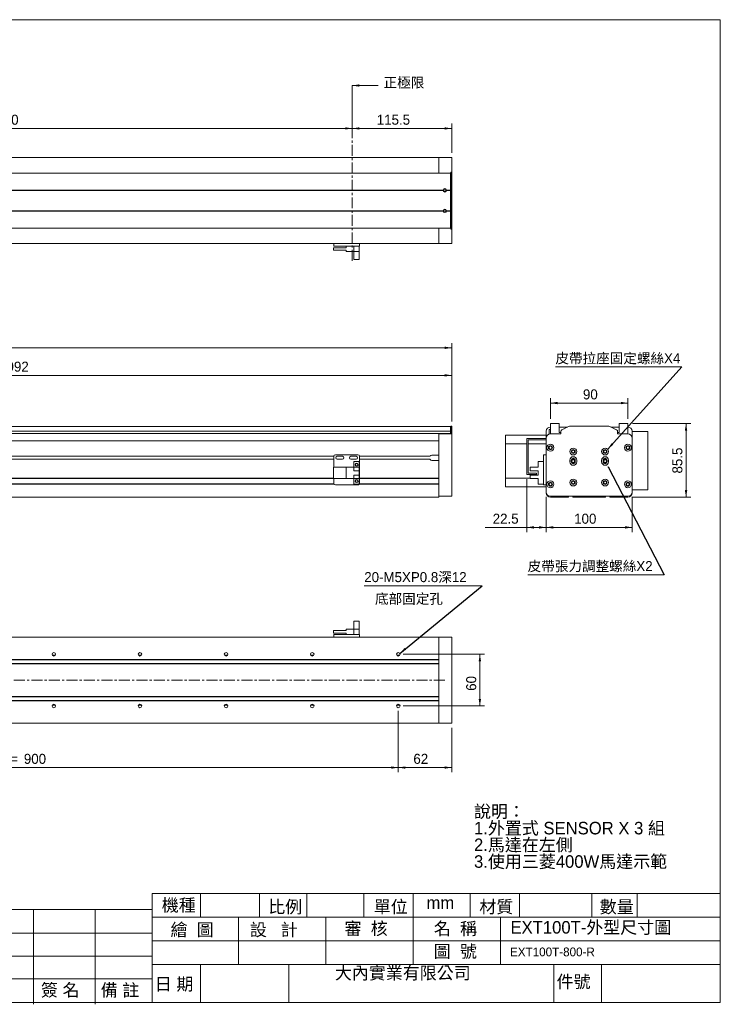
# Model space of a CAD drawing. Header units: millimetres. Extents: x 7 to 1627, y 5 to 1149.
# Tile 2 of 2: x 813 to 1627, y 5 to 1149. Entities that reach past the tile are written whole.
import ezdxf

# ---------------------------------------------------------------- set-up
doc = ezdxf.new("R2010")
doc.units = ezdxf.units.MM
doc.linetypes.add('CENTERX2', pattern=[20.32, 12.7, -2.54, 2.54, -2.54])
doc.layers.add('BORDER', color=7, linetype='Continuous', lineweight=0)
doc.styles.add('SLDTEXTSTYLE0', font='swtxt.ttf', dxfattribs={"width": 0.993})
doc.styles.get("Standard").update_dxf_attribs({"font": 'swtxt.ttf'})
doc.dimstyles.new('SLDDIMSTYLE0', dxfattribs={"dimtxt": 11.379688, "dimasz": 8.25, "dimexe": 0, "dimexo": 0.0625, "dimgap": 2.844922, "dimtad": 1, "dimtoh": 1, "dimdec": 3, "dimzin": 12, "dimdsep": 46, "dimtxsty": 'SLDTEXTSTYLE0', "dimsah": 1, "dimcen": 0.09, "dimadec": 0, "dimazin": 0, "dimtfac": 1, "dimtdec": 3, "dimtofl": 0, "dimtmove": 0, "dimatfit": 3, "dimfxl": 0, "dimtolj": 1, "dimtzin": 12, "dimarcsym": 0})
doc.dimstyles.new('SLDDIMSTYLE1', dxfattribs={"dimtxt": 8.25, "dimasz": 8.25, "dimexe": 0, "dimexo": 0.0625, "dimgap": 2.0625, "dimtad": 0, "dimtih": 1, "dimtoh": 1, "dimdec": 0, "dimzin": 0, "dimdsep": 46, "dimtxsty": 'Standard', "dimsah": 1, "dimcen": 0.09, "dimadec": 0, "dimazin": 0, "dimtfac": 1, "dimtdec": 0, "dimtofl": 0, "dimtmove": 0, "dimatfit": 3, "dimfxl": 0, "dimtolj": 1, "dimtzin": 0, "dimarcsym": 0})
doc.dimstyles.new('SLDDIMSTYLE2', dxfattribs={"dimtxt": 2.75, "dimasz": 0.916667, "dimexe": 0, "dimexo": 0.0625, "dimgap": 0.6875, "dimtad": 0, "dimtih": 1, "dimtoh": 1, "dimdec": 0, "dimzin": 0, "dimdsep": 46, "dimtxsty": 'Standard', "dimblk1": 'DOT', "dimblk2": 'DOT', "dimsah": 1, "dimcen": 0.09, "dimadec": 0, "dimazin": 0, "dimtfac": 1, "dimtdec": 0, "dimtofl": 0, "dimtmove": 0, "dimatfit": 3, "dimldrblk": 'DOT', "dimfxl": 0, "dimtolj": 1, "dimtzin": 0, "dimarcsym": 0})

# ---------------------------------------------------------------- blocks, each defined once
blk = doc.blocks.new('SW_NOTE_0')
at = {"layer": 'BORDER', "color": 0, "attachment_point": 1, "style": 'SLDTEXTSTYLE0'}
for s, insert, char_height in [('說明：', (0, 19.8), 14.55), ('1.外置式 SENSOR X 3 組', (0, 0.4), 14.552), ('2.馬達在左側', (0, -19), 14.55), ('3.使用三菱400W馬達示範', (0, -38.4), 14.552)]:
    blk.add_mtext(s, dxfattribs=dict(at, insert=insert, char_height=char_height))
blk = doc.blocks.new('*D3')
at = {"layer": 'BORDER'}
for p, q in [((322.8, 681.5), (322.8, 741.5)), ((322.8, 736), (1314.8, 736)), ((1314.8, 682.5), (1314.8, 741.5))]:
    blk.add_line(p, q, dxfattribs=at)
for points in [[(322.8, 736), (331.1, 734.6), (331.1, 737.4)], [(1314.8, 736), (1306.6, 737.4), (1306.6, 734.6)]]:
    blk.add_solid(points, dxfattribs=at)
at = {"layer": 'BORDER', "insert": (797.9, 751.9), "char_height": 11.64, "attachment_point": 1, "style": 'SLDTEXTSTYLE0'}
blk.add_mtext('992', dxfattribs=at)
blk = doc.blocks.new('*D4')
at = {"layer": 'BORDER'}
for p, q in [((170.3, 676.4), (170.3, 773.5)), ((1314.8, 768), (170.3, 768)), ((1314.8, 682.5), (1314.8, 773.5))]:
    blk.add_line(p, q, dxfattribs=at)
for points in [[(170.3, 768), (178.6, 766.6), (178.6, 769.4)], [(1314.8, 768), (1306.6, 769.4), (1306.6, 766.6)]]:
    blk.add_solid(points, dxfattribs=at)
at = {"layer": 'BORDER', "insert": (716, 783.9), "char_height": 11.64, "attachment_point": 1, "style": 'SLDTEXTSTYLE0'}
blk.add_mtext('1144.5', dxfattribs=at)
blk = doc.blocks.new('*D7')
at = {"layer": 'BORDER'}
for p, q in [((399.3, 1018.3), (399.3, 1028.3)), ((399.3, 1022.8), (1199.3, 1022.8)), ((1199.3, 1018.3), (1199.3, 1028.3))]:
    blk.add_line(p, q, dxfattribs=at)
for points in [[(399.3, 1022.8), (407.6, 1021.4), (407.6, 1024.1)], [(1199.3, 1022.8), (1191.1, 1024.1), (1191.1, 1021.4)]]:
    blk.add_solid(points, dxfattribs=at)
at = {"layer": 'BORDER', "char_height": 11.64, "attachment_point": 1, "style": 'SLDTEXTSTYLE0'}
for s, insert in [('行程=', (743.7, 1038.7)), ('800', (786.1, 1038.7))]:
    blk.add_mtext(s, dxfattribs=dict(at, insert=insert))
blk = doc.blocks.new('*D9')
at = {"layer": 'BORDER'}
for p, q in [((1199.3, 1018.3), (1199.3, 1028.3)), ((1314.8, 1022.8), (1199.3, 1022.8)), ((1314.8, 994.4), (1314.8, 1028.3))]:
    blk.add_line(p, q, dxfattribs=at)
for points in [[(1199.3, 1022.8), (1207.6, 1021.4), (1207.6, 1024.1)], [(1314.8, 1022.8), (1306.6, 1024.1), (1306.6, 1021.4)]]:
    blk.add_solid(points, dxfattribs=at)
at = {"layer": 'BORDER', "insert": (1227.8, 1038.7), "char_height": 11.64, "attachment_point": 1, "style": 'SLDTEXTSTYLE0'}
blk.add_mtext('115.5', dxfattribs=at)
blk = doc.blocks.new('*D16')
at = {"layer": 'BORDER'}
for p, q in [((1258.3, 412), (1353, 412)), ((1347.5, 412), (1347.5, 352)), ((1258.3, 352), (1353, 352))]:
    blk.add_line(p, q, dxfattribs=at)
for points in [[(1347.5, 412), (1346.1, 403.7), (1348.9, 403.7)], [(1347.5, 352), (1348.9, 360.2), (1346.1, 360.2)]]:
    blk.add_solid(points, dxfattribs=at)
at = {"layer": 'BORDER', "insert": (1331.6, 369.6), "char_height": 11.64, "attachment_point": 1, "rotation": 90, "style": 'SLDTEXTSTYLE0'}
blk.add_mtext('60', dxfattribs=at)
blk = doc.blocks.new('*D17')
at = {"layer": 'BORDER'}
for p, q in [((1252.8, 346.5), (1252.8, 275)), ((1314.8, 326.5), (1314.8, 275)), ((1314.8, 280.5), (1252.8, 280.5))]:
    blk.add_line(p, q, dxfattribs=at)
for points in [[(1252.8, 280.5), (1261.1, 279.1), (1261.1, 281.8)], [(1314.8, 280.5), (1306.6, 281.8), (1306.6, 279.1)]]:
    blk.add_solid(points, dxfattribs=at)
at = {"layer": 'BORDER', "insert": (1270.3, 296.4), "char_height": 11.64, "attachment_point": 1, "style": 'SLDTEXTSTYLE0'}
blk.add_mtext('62', dxfattribs=at)
blk = doc.blocks.new('*D18')
at = {"layer": 'BORDER'}
for p, q in [((352.8, 346.5), (352.8, 275)), ((1252.8, 346.5), (1252.8, 275)), ((1252.8, 280.5), (352.8, 280.5))]:
    blk.add_line(p, q, dxfattribs=at)
for points in [[(352.8, 280.5), (361.1, 279.1), (361.1, 281.8)], [(1252.8, 280.5), (1244.6, 281.8), (1244.6, 279.1)]]:
    blk.add_solid(points, dxfattribs=at)
at = {"layer": 'BORDER', "char_height": 11.64, "attachment_point": 1, "style": 'SLDTEXTSTYLE0'}
for s, insert in [('100X9=', (757.3, 296.4)), ('900', (818, 296.4))]:
    blk.add_mtext(s, dxfattribs=dict(at, insert=insert))
blk = doc.blocks.new('SW_NOTE_4')
at = {"layer": 'BORDER', "color": 0}
for p, q in [((-136.9, 0), (0, 0)), ((0, 0), (-136.9, 0)), ((-136.9, 0), (0, 0)), ((0, 0), (-136.9, 0)), ((-136.9, 0), (0, 0)), ((0, 0), (-136.9, 0))]:
    blk.add_line(p, q, dxfattribs=at)
at = {"layer": 'BORDER', "color": 0, "insert": (-136.9, 15.8, -17.1), "char_height": 11.642, "attachment_point": 1, "style": 'SLDTEXTSTYLE0'}
blk.add_mtext('20-M5XP0.8深12', dxfattribs=at)
blk = doc.blocks.new('*D21')
at = {"layer": 'BORDER'}
for p, q in [((1429.4, 685.5), (1429.4, 709.3)), ((1519.4, 685.5), (1519.4, 709.3)), ((1429.4, 703.8), (1519.4, 703.8))]:
    blk.add_line(p, q, dxfattribs=at)
for points in [[(1429.4, 703.8), (1437.7, 702.4), (1437.7, 705.2)], [(1519.4, 703.8), (1511.2, 705.2), (1511.2, 702.4)]]:
    blk.add_solid(points, dxfattribs=at)
at = {"layer": 'BORDER', "insert": (1467.2, 719.7), "char_height": 11.64, "attachment_point": 1, "style": 'SLDTEXTSTYLE0'}
blk.add_mtext('90', dxfattribs=at)
blk = doc.blocks.new('*D22')
at = {"layer": 'BORDER'}
for p, q in [((1424.4, 595), (1424.4, 553.9)), ((1524.4, 595), (1524.4, 553.9)), ((1424.4, 559.4), (1524.4, 559.4))]:
    blk.add_line(p, q, dxfattribs=at)
for points in [[(1424.4, 559.4), (1432.7, 558), (1432.7, 560.8)], [(1524.4, 559.4), (1516.2, 560.8), (1516.2, 558)]]:
    blk.add_solid(points, dxfattribs=at)
at = {"layer": 'BORDER', "insert": (1457, 575.3), "char_height": 11.64, "attachment_point": 1, "style": 'SLDTEXTSTYLE0'}
blk.add_mtext('100', dxfattribs=at)
blk = doc.blocks.new('*D23')
at = {"layer": 'BORDER'}
for p, q in [((1524.9, 680), (1592.4, 680)), ((1586.9, 680), (1586.9, 594.5)), ((1524.9, 594.5), (1592.4, 594.5))]:
    blk.add_line(p, q, dxfattribs=at)
for points in [[(1586.9, 680), (1585.5, 671.7), (1588.3, 671.7)], [(1586.9, 594.5), (1588.3, 602.7), (1585.5, 602.7)]]:
    blk.add_solid(points, dxfattribs=at)
at = {"layer": 'BORDER', "insert": (1571, 622), "char_height": 11.64, "attachment_point": 1, "rotation": 90, "style": 'SLDTEXTSTYLE0'}
blk.add_mtext('85.5', dxfattribs=at)
blk = doc.blocks.new('*D24')
at = {"layer": 'BORDER'}
for p, q in [((1401.9, 615.5), (1401.9, 553.9)), ((1424.4, 595), (1424.4, 553.9)), ((1401.9, 559.4), (1353.7, 559.4)), ((1424.4, 559.4), (1401.9, 559.4))]:
    blk.add_line(p, q, dxfattribs=at)
for points in [[(1401.9, 559.4), (1410.2, 558), (1410.2, 560.8)], [(1424.4, 559.4), (1416.2, 560.8), (1416.2, 558)]]:
    blk.add_solid(points, dxfattribs=at)
at = {"layer": 'BORDER', "insert": (1362.4, 575.3), "char_height": 11.64, "attachment_point": 1, "style": 'SLDTEXTSTYLE0'}
blk.add_mtext('22.5', dxfattribs=at)
blk = doc.blocks.new('SW_NOTE_6')
at = {"layer": 'BORDER', "color": 0}
for p, q in [((-158.3, 0), (0, 0)), ((0, 0), (-158.3, 0)), ((-158.3, 0), (0, 0)), ((0, 0), (-158.3, 0)), ((-158.3, 0), (0, 0)), ((0, 0), (-158.3, 0))]:
    blk.add_line(p, q, dxfattribs=at)
at = {"layer": 'BORDER', "color": 0, "insert": (-158.3, 15.8, 753.5), "char_height": 11.642, "attachment_point": 1, "style": 'SLDTEXTSTYLE0'}
blk.add_mtext('皮帶張力調整螺絲X2 ', dxfattribs=at)
blk = doc.blocks.new('_Dot')
at = {"color": 0, "linetype": 'ByBlock', "lineweight": -2}
blk.add_line((-0.5, 0), (-1, 0), dxfattribs=at)
at = {"color": 0, "linetype": 'ByBlock', "const_width": 0.5}
blk.add_lwpolyline([(-0.25, 0, 1), (0.25, 0, 1)], format="xyb", close=True, dxfattribs=at)
blk = doc.blocks.new('SW_NOTE_7')
at = {"layer": 'BORDER', "color": 0}
for p, q in [((-147, 0), (0, 0)), ((0, 0), (-147, 0)), ((-147, 0), (0, 0)), ((0, 0), (-147, 0)), ((-147, 0), (0, 0)), ((0, 0), (-147, 0))]:
    blk.add_line(p, q, dxfattribs=at)
at = {"layer": 'BORDER', "color": 0, "insert": (-146.9, 15.8, 753.5), "char_height": 11.64, "attachment_point": 1, "style": 'SLDTEXTSTYLE0'}
blk.add_mtext('皮帶拉座固定螺絲X4', dxfattribs=at)

msp = doc.modelspace()

# ---------------------------------------------------------------- linework, layer by layer
at = {"color": 7, "linetype": 'Continuous', "lineweight": 15}
for p, q in [((1299.8056, 988.9305), (334.8056, 988.9305)), ((1299.8056, 988.9305), (1314.8056, 988.9305)), ((1299.8056, 983.9305), (1299.8056, 988.9305)), ((1299.8056, 983.9305), (1299.8056, 970.9305)), ((1314.8056, 988.9305), (1314.8056, 983.9305)), ((1314.8056, 971.9305), (1314.8056, 983.9305)), ((335.0556, 970.9305), (1313.5556, 970.9305)), ((1313.5556, 970.9305), (1313.5556, 970.7615)), ((1313.5556, 970.7615), (1313.5556, 961.2985)), ((1313.5556, 961.2985), (1313.5556, 958.6518)), ((1313.8056, 971.9305), (1314.8056, 971.9305)), ((1313.8056, 971.9305), (1313.8056, 970.8249)), ((1313.8056, 970.8249), (1313.8056, 962.9862)), ((1313.8056, 960.7502), (1313.8056, 962.9862)), ((1313.8056, 917.1109), (1313.8056, 960.7502)), ((1314.8056, 970.8249), (1314.8056, 971.9305)), ((1314.8056, 962.9862), (1314.8056, 970.8249)), ((1314.8056, 962.9862), (1314.8056, 960.7502)), ((1314.8056, 960.7502), (1314.8056, 917.1109)), ((343.7899, 951.1805), (1304.8213, 951.1805)), ((343.7899, 950.6805), (1304.8213, 950.6805)), ((343.8056, 950.9305), (1304.8056, 950.9305)), ((1308.7899, 951.1805), (1313.5556, 951.1805)), ((1308.7899, 950.6805), (1313.5556, 950.6805)), ((1308.8056, 950.9305), (1313.5556, 950.9305)), ((1313.5556, 958.6518), (1313.5556, 951.1805)), ((1313.8056, 953.9305), (1313.5556, 953.9305)), ((1313.5556, 950.9305), (1313.5556, 951.1805)), ((1313.5556, 950.6805), (1313.5556, 950.9305)), ((1313.5556, 950.6805), (1313.5556, 927.1805)), ((343.7899, 927.1805), (1304.8213, 927.1805)), ((343.7899, 926.6805), (1304.8213, 926.6805)), ((343.8056, 926.9305), (1304.8056, 926.9305)), ((1308.7899, 927.1805), (1313.5556, 927.1805)), ((1308.7899, 926.6805), (1313.5556, 926.6805)), ((1308.8056, 926.9305), (1313.5556, 926.9305)), ((1313.5556, 926.9305), (1313.5556, 927.1805)), ((1313.5556, 926.6805), (1313.5556, 926.9305)), ((1313.5556, 926.6805), (1313.5556, 919.2093)), ((1313.8056, 923.9305), (1313.5556, 923.9305)), ((1313.5556, 919.2093), (1313.5556, 916.5625)), ((1313.5556, 916.5625), (1313.5556, 907.0995)), ((1313.8056, 914.8748), (1313.8056, 917.1109)), ((1313.8056, 914.8748), (1313.8056, 907.0361)), ((1314.8056, 917.1109), (1314.8056, 914.8748)), ((1314.8056, 907.0361), (1314.8056, 914.8748)), ((1313.5556, 906.9305), (335.0556, 906.9305)), ((1299.8056, 906.9305), (1299.8056, 893.9305)), ((1313.5556, 907.0995), (1313.5556, 906.9305)), ((1313.8056, 907.0361), (1313.8056, 905.9305)), ((1313.8056, 905.9305), (1314.8056, 905.9305)), ((1314.8056, 905.9305), (1314.8056, 907.0361)), ((1314.8056, 893.9305), (1314.8056, 905.9305)), ((1299.8056, 888.9305), (1299.8056, 893.9305)), ((1314.8056, 893.9305), (1314.8056, 888.9305)), ((1299.8056, 888.9305), (404.3056, 888.9305)), ((1177.4306, 881.3419), (1177.4306, 884.185)), ((1177.4306, 884.185), (1192.4306, 884.185)), ((1177.4306, 881.3419), (1192.4306, 881.3419)), ((1177.8056, 885.9305), (1177.8056, 888.9305)), ((1179.8056, 885.9305), (1177.8056, 885.9305)), ((1179.8056, 885.9305), (1205.8056, 885.9305)), ((1192.4306, 885.9305), (1192.4306, 884.185)), ((1192.4306, 881.3419), (1192.4306, 879.7305)), ((1201.1806, 885.9305), (1201.1806, 879.7305)), ((1207.8056, 885.9305), (1205.8056, 885.9305)), ((1207.4306, 879.7305), (1207.4306, 885.9305)), ((1207.8056, 888.9305), (1207.8056, 885.9305)), ((1314.8056, 888.9305), (1299.8056, 888.9305)), ((1201.1806, 879.7305), (1192.4306, 879.7305)), ((1201.1806, 879.7305), (1207.4306, 879.7305)), ((1201.1806, 870.4305), (1201.1806, 879.7305)), ((1201.1806, 870.4305), (1207.4306, 870.4305)), ((1207.4306, 879.7305), (1207.4306, 870.4305)), ((436.8056, 676.6403), (1313.5556, 676.6403)), ((1313.5556, 676.6403), (1313.5556, 676.2837)), ((1313.5556, 676.2837), (1313.5556, 672.7227)), ((1313.8056, 676.9903), (1314.8056, 676.9903)), ((1313.8056, 676.4624), (1313.8056, 676.9903)), ((1313.8056, 676.4624), (1313.8056, 672.5431)), ((1314.8056, 676.9903), (1314.8056, 676.4624)), ((1314.8056, 672.5431), (1314.8056, 676.4624)), ((1429.4215, 667.9903), (1429.4215, 679.9903)), ((1429.4215, 679.9903), (1439.4215, 679.9903)), ((1439.4215, 679.9903), (1439.4215, 669.4903)), ((1439.4215, 675.9903), (1449.4215, 675.9903)), ((1442.5271, 672.5431), (1450.3658, 676.4624)), ((1496.2412, 676.9903), (1452.6019, 676.9903)), ((1498.4773, 676.4624), (1506.316, 672.5431)), ((1499.4215, 675.9903), (1509.4215, 675.9903)), ((1509.4215, 679.9903), (1509.4215, 669.4903)), ((1509.4215, 679.9903), (1519.4215, 679.9903)), ((1519.4215, 679.9903), (1519.4215, 667.9903)), ((1313.5556, 671.1403), (436.8056, 671.1403)), ((1313.5556, 668.4903), (436.8056, 668.4903)), ((1299.8056, 668.4903), (1299.8056, 667.9903)), ((1299.8056, 662.9903), (1299.8056, 667.9903)), ((1299.8056, 667.9903), (1314.8056, 667.9903)), ((1313.8056, 674.4903), (1313.5556, 674.4903)), ((1313.5556, 672.7227), (1313.5556, 672.4528)), ((1313.5556, 672.4528), (1313.5556, 671.1403)), ((1313.5556, 671.1403), (1313.5556, 668.9903)), ((1313.5556, 668.9903), (1313.5556, 668.4903)), ((1313.8056, 672.5431), (1313.8056, 670.7542)), ((1313.8056, 670.7542), (1313.8056, 667.9903)), ((1314.8056, 670.7542), (1314.8056, 672.5431)), ((1314.8056, 667.9903), (1314.8056, 670.7542)), ((1314.8056, 667.9903), (1314.8056, 662.9903)), ((1424.4215, 666.4903), (1377.4215, 666.4903)), ((1377.4215, 661.4903), (1377.4215, 666.4903)), ((1424.4215, 662.9903), (1424.4215, 670.9903)), ((1427.9215, 672.9903), (1429.4215, 672.9903)), ((1427.9215, 672.4903), (1427.9215, 672.9903)), ((1427.9215, 667.76), (1427.9215, 672.4903)), ((1429.4215, 667.9903), (1441.4215, 667.9903)), ((1439.4215, 669.4903), (1441.4215, 669.4903)), ((1441.4215, 667.9903), (1441.4215, 670.7542)), ((1507.4215, 670.7542), (1507.4215, 667.9903)), ((1507.4215, 669.4903), (1509.4215, 669.4903)), ((1507.4215, 667.9903), (1519.4215, 667.9903)), ((1524.4215, 670.9903), (1524.4215, 662.9903)), ((1542.4215, 670.8903), (1524.4215, 670.8903)), ((1542.4215, 670.8903), (1542.4215, 602.8903)), ((1299.8056, 659.9903), (404.3056, 659.9903)), ((1299.8056, 662.9903), (1299.8056, 600.4903)), ((1299.8056, 654.9903), (1299.8056, 643.2403)), ((1314.8056, 662.9903), (1314.8056, 600.4903)), ((1377.4215, 656.4903), (1377.4215, 661.4903)), ((1377.4215, 616.4903), (1377.4215, 656.4903)), ((1401.9215, 656.4903), (1377.4215, 656.4903)), ((1401.9215, 620.9903), (1401.9215, 662.4903)), ((1401.9215, 662.4903), (1424.4215, 662.4903)), ((1424.4215, 660.9903), (1403.4215, 660.9903)), ((1403.4215, 622.4903), (1403.4215, 660.9903)), ((1424.4215, 656.4903), (1403.4215, 656.4903)), ((1424.4215, 662.9903), (1424.4215, 600.4903)), ((1524.4215, 600.4903), (1524.4215, 662.9903)), ((1177.8213, 641.9903), (420.7899, 641.9903)), ((1177.8056, 629.4903), (1177.8056, 641.7403)), ((1179.8056, 643.7403), (1205.8056, 643.7403)), ((1181.8056, 641.9903), (1187.8056, 641.9903)), ((1203.8056, 641.9903), (1197.8056, 641.9903)), ((1289.3689, 641.9903), (1207.7899, 641.9903)), ((1207.8056, 610.7403), (1207.8056, 641.7403)), ((1299.8056, 643.2403), (1291.8056, 643.2403)), ((1421.4215, 643.7403), (1424.4215, 643.7403)), ((1421.4215, 641.7403), (1421.4215, 643.7403)), ((1421.4215, 610.7403), (1421.4215, 641.7403)), ((1177.8056, 638.4903), (420.8056, 638.4903)), ((1177.4306, 629.4903), (1177.4306, 615.9903)), ((1177.4306, 629.4903), (1192.4306, 629.4903)), ((1181.8056, 638.4903), (1187.8056, 638.4903)), ((1201.1806, 629.4903), (1192.4306, 629.4903)), ((1192.4306, 629.4903), (1192.4306, 615.9903)), ((1203.8056, 638.4903), (1197.8056, 638.4903)), ((1201.1806, 629.4903), (1201.1806, 635.9903)), ((1201.1806, 635.9903), (1207.4306, 635.9903)), ((1201.1806, 629.4903), (1207.4306, 629.4903)), ((1201.1806, 629.4903), (1201.1806, 625.2403)), ((1207.4306, 635.9903), (1207.4306, 629.4903)), ((1207.4306, 625.2403), (1207.4306, 629.4903)), ((1289.3689, 638.4903), (1207.8056, 638.4903)), ((1291.8056, 637.2403), (1299.8056, 637.2403)), ((1299.8056, 637.2403), (1299.8056, 616.4903)), ((1405.9215, 625.2403), (1405.9215, 629.4903)), ((1415.2215, 629.4903), (1405.9215, 629.4903)), ((1415.2215, 635.9903), (1415.2215, 629.4903)), ((1415.2215, 635.9903), (1421.4215, 635.9903)), ((1451.9215, 637.4903), (1451.9215, 635.4903)), ((1453.6715, 637.4903), (1453.6715, 635.4903)), ((1458.1715, 635.4903), (1458.1715, 637.4903)), ((1459.9215, 635.4903), (1459.9215, 637.4903)), ((1488.9215, 637.4903), (1488.9215, 635.4903)), ((1490.6715, 635.4903), (1490.6715, 637.4903)), ((1495.1715, 637.4903), (1495.1715, 635.4903)), ((1496.9215, 635.4903), (1496.9215, 637.4903)), ((1201.1806, 625.2403), (1207.4306, 625.2403)), ((1201.1806, 620.2403), (1201.1806, 615.9903)), ((1201.1806, 620.2403), (1207.4306, 620.2403)), ((1207.4306, 625.2403), (1207.4306, 620.2403)), ((1207.4306, 615.9903), (1207.4306, 620.2403)), ((1412.9215, 620.9903), (1401.9215, 620.9903)), ((1412.9215, 622.4903), (1403.4215, 622.4903)), ((1405.9215, 625.2403), (1415.2215, 625.2403)), ((1405.9215, 615.9903), (1405.9215, 620.2403)), ((1405.9215, 620.2403), (1415.2215, 620.2403)), ((1412.9215, 622.4903), (1413.4215, 622.4903)), ((1413.4215, 620.9903), (1412.9215, 620.9903)), ((1413.4215, 622.4903), (1413.4215, 620.9903)), ((1415.2215, 625.2403), (1415.2215, 620.2403)), ((1178.2443, 609.4903), (420.3668, 609.4903)), ((1177.9516, 609.9903), (420.6596, 609.9903)), ((1177.4306, 616.4903), (421.1806, 616.4903)), ((1177.4306, 615.9903), (421.1806, 615.9903)), ((1177.4306, 615.9903), (1192.4306, 615.9903)), ((1177.8056, 610.7403), (1177.8056, 615.9903)), ((1179.8056, 608.7403), (1205.8056, 608.7403)), ((1201.1806, 615.9903), (1192.4306, 615.9903)), ((1201.1806, 615.9903), (1207.4306, 615.9903)), ((1201.1806, 615.9903), (1201.1806, 609.4903)), ((1201.1806, 609.4903), (1207.4306, 609.4903)), ((1207.4306, 615.9903), (1207.4306, 609.4903)), ((1299.8056, 609.4903), (1207.4306, 609.4903)), ((1299.8056, 609.9903), (1207.6596, 609.9903)), ((1299.8056, 616.4903), (1207.8056, 616.4903)), ((1299.8056, 615.9903), (1207.8056, 615.9903)), ((1299.8056, 609.4903), (1299.8056, 599.4903)), ((1405.9215, 616.4903), (1377.4215, 616.4903)), ((1377.4215, 616.4903), (1377.4215, 611.4903)), ((1377.4215, 611.4903), (1377.4215, 606.4903)), ((1424.4215, 606.4903), (1377.4215, 606.4903)), ((1405.9215, 615.9903), (1415.2215, 615.9903)), ((1415.2215, 615.9903), (1415.2215, 609.4903)), ((1421.4215, 609.4903), (1415.2215, 609.4903)), ((1421.4215, 609.5744), (1421.4215, 610.7403)), ((1421.4215, 609.4903), (1421.4215, 609.5744)), ((1421.4215, 608.7403), (1421.4215, 609.4903)), ((1424.4215, 608.7403), (1421.4215, 608.7403)), ((1299.8056, 599.4903), (1299.8056, 594.4903)), ((1314.8056, 595.4903), (1299.8056, 595.4903)), ((1314.8056, 600.4903), (1314.8056, 595.4903)), ((1429.4215, 595.4903), (1519.4215, 595.4903)), ((1450.3215, 594.4903), (1450.9215, 595.4903)), ((1454.9215, 595.4903), (1455.5215, 594.4903)), ((1493.3215, 594.4903), (1493.9215, 595.4903)), ((1497.9215, 595.4903), (1498.5215, 594.4903)), ((1542.4215, 602.8903), (1524.4215, 602.8903)), ((1299.8056, 594.4903), (334.8056, 594.4903)), ((1450.3215, 594.4903), (1429.4215, 594.4903)), ((1493.3215, 594.4903), (1455.5215, 594.4903)), ((1519.4215, 594.4903), (1498.5215, 594.4903)), ((1201.1806, 450.4758), (1207.4306, 450.4758)), ((1201.1806, 441.1758), (1201.1806, 450.4758)), ((1207.4306, 450.4758), (1207.4306, 441.1758)), ((1177.4306, 436.7213), (1177.4306, 439.5644)), ((1177.4306, 439.5644), (1192.4306, 439.5644)), ((1177.4306, 436.7213), (1192.4306, 436.7213)), ((1177.8056, 431.9758), (1177.8056, 434.9758)), ((1177.8056, 434.9758), (1179.8056, 434.9758)), ((1179.8056, 434.9758), (1205.8056, 434.9758)), ((1192.4306, 439.5644), (1192.4306, 441.1758)), ((1201.1806, 441.1758), (1192.4306, 441.1758)), ((1192.4306, 434.9758), (1192.4306, 436.7213)), ((1201.1806, 441.1758), (1207.4306, 441.1758)), ((1201.1806, 434.9758), (1201.1806, 441.1758)), ((1205.8056, 434.9758), (1207.3668, 434.9758)), ((1207.3668, 434.9758), (1207.4306, 434.9758)), ((1207.4306, 434.9758), (1207.4306, 441.1758)), ((1207.4306, 434.9758), (1207.8056, 434.9758)), ((1207.8056, 434.9758), (1207.8056, 431.9758)), ((1299.8056, 431.9758), (334.8056, 431.9758)), ((1314.8056, 431.9758), (1299.8056, 431.9758)), ((1299.8056, 431.9758), (1299.8056, 426.9758)), ((1299.8056, 406.0758), (1299.8056, 426.9758)), ((1314.8056, 431.9758), (1314.8056, 426.9758)), ((1314.8056, 426.9758), (1314.8056, 336.9758)), ((1299.8056, 406.0758), (334.8056, 406.0758)), ((1299.8056, 405.4758), (334.8056, 405.4758)), ((1299.8056, 401.4758), (334.8056, 401.4758)), ((334.8056, 400.8758), (1299.8056, 400.8758)), ((850.959, 410.9758), (854.6522, 410.9758)), ((950.959, 410.9758), (954.6522, 410.9758)), ((1050.959, 410.9758), (1054.6522, 410.9758)), ((1150.9589, 410.9758), (1154.6522, 410.9758)), ((1250.959, 410.9758), (1254.6522, 410.9758)), ((1299.8056, 406.0758), (1299.8056, 405.4758)), ((1299.8056, 405.4758), (1299.8056, 401.4758)), ((1299.8056, 405.4758), (1299.8056, 401.4758)), ((1299.8056, 401.4758), (1299.8056, 400.8758)), ((1299.8056, 363.0758), (1299.8056, 400.8758)), ((1299.8056, 363.0758), (334.8056, 363.0758)), ((1299.8056, 362.4758), (334.8056, 362.4758)), ((1299.8056, 358.4758), (334.8056, 358.4758)), ((334.8056, 357.8758), (1299.8056, 357.8758)), ((1299.8056, 363.0758), (1299.8056, 362.4758)), ((1299.8056, 362.4758), (1299.8056, 358.4758)), ((1299.8056, 362.4758), (1299.8056, 358.4758)), ((1299.8056, 358.4758), (1299.8056, 357.8758)), ((1299.8056, 336.9758), (1299.8056, 357.8758)), ((854.6522, 352.9758), (850.959, 352.9758)), ((954.6522, 352.9758), (950.959, 352.9758)), ((1054.6522, 352.9758), (1050.959, 352.9758)), ((1154.6522, 352.9758), (1150.9589, 352.9758)), ((1254.6522, 352.9758), (1250.959, 352.9758)), ((1299.8056, 331.9758), (334.8056, 331.9758)), ((1299.8056, 336.9758), (1299.8056, 331.9758)), ((1314.8056, 331.9758), (1299.8056, 331.9758)), ((1314.8056, 336.9758), (1314.8056, 331.9758))]:
    msp.add_line(p, q, dxfattribs=at)
for centre, radius in [((1306.8056, 950.9305), 1.3), ((1306.8056, 926.9305), 1.3), ((1429.4215, 651.9903), 4), ((1429.4215, 651.9903), 2.25), ((1429.4215, 651.9903), 1.65), ((1519.4215, 651.9903), 4), ((1519.4215, 651.9903), 2.25), ((1519.4215, 651.9903), 1.65), ((1455.9215, 647.4903), 4), ((1455.9215, 647.4903), 2.25), ((1455.9215, 647.4903), 1.65), ((1492.9215, 647.4903), 4), ((1492.9215, 647.4903), 2.25), ((1492.9215, 647.4903), 1.65), ((1204.3056, 632.2403), 1.75), ((1204.3056, 632.2403), 1.3), ((1455.9215, 636.4903), 2.25), ((1455.9215, 636.4903), 1.65), ((1492.9215, 636.4903), 2.25), ((1492.9215, 636.4903), 1.65), ((1204.3056, 613.2403), 1.75), ((1204.3056, 613.2403), 1.3), ((1429.4215, 609.4903), 4), ((1429.4215, 609.4903), 2.25), ((1429.4215, 609.4903), 1.65), ((1455.9215, 611.4903), 4), ((1455.9215, 611.4903), 2.25), ((1455.9215, 611.4903), 1.65), ((1492.9215, 611.4903), 4), ((1492.9215, 611.4903), 2.25), ((1492.9215, 611.4903), 1.65), ((1519.4215, 609.4903), 4), ((1519.4215, 609.4903), 2.25), ((1519.4215, 609.4903), 1.65), ((852.8056, 411.9758), 2.1), ((952.8056, 411.9758), 2.1), ((1052.8056, 411.9758), 2.1), ((1152.8056, 411.9758), 2.1), ((1252.8056, 411.9758), 2.1), ((852.8056, 351.9758), 2.1), ((952.8056, 351.9758), 2.1), ((1052.8056, 351.9758), 2.1), ((1152.8056, 351.9758), 2.1), ((1252.8056, 351.9758), 2.1)]:
    msp.add_circle(centre, radius, dxfattribs=at)
for centre, radius, start, end in [((1306.8056, 950.9305), 2, 172.8192442, 180), ((1306.8056, 950.9305), 2, 180, 187.1807558), ((1306.8056, 950.9305), 2, 7.1807558, 172.8192442), ((1306.8056, 950.9305), 2, 187.1807558, 352.8192442), ((1306.8056, 950.9305), 2, 360, 7.1807558), ((1306.8056, 950.9305), 2, 352.8192442, 360), ((1306.8056, 926.9305), 2, 172.8192442, 180), ((1306.8056, 926.9305), 2, 180, 187.1807558), ((1306.8056, 926.9305), 2, 7.1807558, 172.8192442), ((1306.8056, 926.9305), 2, 187.1807558, 352.8192442), ((1306.8056, 926.9305), 2, 360, 7.1807558), ((1306.8056, 926.9305), 2, 352.8192442, 360), ((1429.4215, 670.9903), 5, 90, 180), ((1452.6019, 671.9903), 5, 90, 116.5650512), ((1496.2412, 671.9903), 5, 63.4349488, 90), ((1519.4215, 670.9903), 5, 0, 90), ((1429.4215, 662.9903), 5, 90, 180), ((1443.4215, 670.7542), 2, 116.5650512, 180), ((1442.7215, 672.4528), 0.3, 115.8954605, 173.3727145), ((1466.6107, 623.2451), 55, 112.5343019, 115.8954605), ((1482.2324, 623.2451), 55, 64.1045395, 67.4656981), ((1506.1215, 672.4528), 0.3, 6.6272855, 64.1045395), ((1505.4215, 670.7542), 2, 0, 63.4349488), ((1519.4215, 662.9903), 5, 0, 90), ((1179.8056, 641.7403), 2, 90, 180), ((1181.8056, 640.2403), 1.75, 90, 270), ((1187.8056, 640.2403), 1.75, 270, 90), ((1197.8056, 640.2403), 1.75, 90, 270), ((1203.8056, 640.2403), 1.75, 270, 90), ((1205.8056, 641.7403), 2, 0, 90), ((1291.8056, 640.2403), 3, 90, 144.3146653), ((1455.9215, 637.4903), 4, 0, 180), ((1492.9215, 637.4903), 4, 0, 180), ((1291.8056, 640.2403), 3, 215.6853347, 270), ((1455.9215, 635.4903), 4, 180, 0), ((1455.9215, 637.4903), 2.25, 0, 180), ((1455.9215, 635.4903), 2.25, 180, 0), ((1492.9215, 635.4903), 4, 180, 0), ((1492.9215, 637.4903), 2.25, 0, 180), ((1492.9215, 635.4903), 2.25, 180, 0), ((1179.8056, 610.7403), 2, 180, 270), ((1205.8056, 610.7403), 2, 270, 321.3178125), ((1205.8056, 610.7403), 2, 324.3409123, 0), ((1429.4215, 600.4903), 5, 180, 270), ((1429.4215, 599.4903), 5, 180, 270), ((1519.4215, 600.4903), 5, 270, 0), ((1519.4215, 599.4903), 5, 270, 0)]:
    msp.add_arc(centre, radius, start, end, dxfattribs=at)
at = {"layer": 'BORDER', "color": 7}
for p, q in [((1626.6821, 1149.054), (6.6535, 1149.054)), ((1626.6821, 7.5711), (1626.6821, 1149.054)), ((966.8622, 134.0711), (1626.6821, 134.0711)), ((966.8622, 134.0711), (966.8622, 7.5711)), ((1023.087, 134.0711), (1023.087, 106.5711)), ((1091.5796, 134.0711), (1091.5796, 106.5711)), ((1146.5796, 134.0711), (1146.5796, 106.5711)), ((1212.7363, 134.0711), (1212.7363, 106.5711)), ((1270.0722, 134.0711), (1270.0722, 51.5711)), ((1336.2289, 134.0711), (1336.2289, 106.5711)), ((1393.5648, 134.0711), (1393.5648, 106.5711)), ((1477.3633, 134.0711), (1477.3633, 106.5711)), ((1530.2887, 134.0711), (1530.2887, 106.5711)), ((372.8622, 115.4965), (966.8622, 115.4965)), ((829.3622, 115.4965), (829.3622, 5.4965)), ((900.7666, 115.4965), (900.7666, 5.4965)), ((966.8622, 106.5711), (1626.6821, 106.5711)), ((1067.1915, 106.5711), (1067.1915, 51.5711)), ((1168.6318, 106.5711), (1168.6318, 51.5711)), ((1371.5125, 106.5711), (1371.5125, 51.5711)), ((372.8622, 87.9965), (966.8622, 87.9965)), ((966.8622, 79.0711), (1626.6821, 79.0711)), ((372.8622, 61.5338), (966.8622, 61.5338)), ((966.8622, 51.5711), (1626.6821, 51.5711)), ((1023.087, 51.5711), (1023.087, 7.5711)), ((1125.6299, 51.5711), (1125.6299, 7.5711)), ((1433.2588, 51.5711), (1433.2588, 7.5711)), ((1488.6123, 51.5711), (1488.6123, 7.5711)), ((372.8622, 35.0711), (966.8622, 35.0711)), ((6.6535, 7.5711), (1626.6821, 7.5711))]:
    msp.add_line(p, q, dxfattribs=at)
at = {"layer": 'BORDER'}
for p, q in [((1205.2209, 1072.5977), (1199.3056, 1072.4357)), ((1199.3056, 1012.7654), (1199.3056, 1072.4357)), ((1199.3056, 1072.4357), (1229.5057, 1072.4357))]:
    msp.add_line(p, q, dxfattribs=at)
at = {"layer": 'BORDER', "linetype": 'CENTERX2'}
msp.add_line((1199.3056, 869.0399), (1199.3056, 1012.7654), dxfattribs=at)
at = {"layer": 'BORDER', "linetype": 'CENTERX2', "lineweight": 0}
msp.add_line((1306.8187, 381.9758), (327.994, 381.9758), dxfattribs=at)
at = {"layer": 'BORDER'}
msp.add_solid([(1199.3056, 1072.4357), (1207.5901, 1071.287), (1207.5149, 1074.036)], dxfattribs=at)

# ---------------------------------------------------------------- block references
for name, p in [('SW_NOTE_7', (1582.1375, 745.8122)), ('SW_NOTE_6', (1561.3228, 504.4427)), ('SW_NOTE_4', (1350.1496, 491.6838)), ('SW_NOTE_0', (1340.6946, 217.0037))]:
    msp.add_blockref(name, p, dxfattribs=at)

# ---------------------------------------------------------------- texts
at = {"layer": 'BORDER', "attachment_point": 1, "style": 'SLDTEXTSTYLE0'}
for s, insert, char_height in [('正極限', (1235.6827, 1081.8632), 11.64167), ('底部固定孔', (1225.7135, 482.2957), 11.64167), ('機種', (978.1311, 127.9125), 14.55208), ('比例', (1101.766, 126.0165), 14.55208), ('單位', (1224.2585, 126.0165), 14.55208), ('mm', (1285.5106, 130.7492), 14.55208), ('材質', (1346.8736, 126.0165), 14.55208), ('數量', (1486.7026, 126.0165), 14.55208), ('名  稱', (1294.0478, 100.7655), 14.55208), ('EXT100T-{\\fPMingLiU|b0|i0|c136|p18;外型尺寸圖}', (1383.0478, 102.2092), 14.552083), ('繪  圖', (988.2889, 99.3889), 14.55208), ('設   計', (1080.3556, 99.3889), 14.55208), ('審  核', (1190.3169, 100.7655), 14.55208), ('圖  號', (1293.8962, 74.2826), 14.55208), ('EXT100T-800-R', (1382.5148, 71.435), 10.186458), ('{\\fPMingLiU|b0|i0|c136|p18;大內實業有限公司}', (1179.1685, 49.1611), 14.552083), ('日 期', (969.9907, 36.2825), 14.55208), ('件號', (1436.6437, 39.1483), 14.55208), ('簽 名', (837.7879, 29.349), 14.55208), ('備 註', (907.2865, 29.2414), 14.55208)]:
    msp.add_mtext(s, dxfattribs=dict(at, insert=insert, char_height=char_height))

# ---------------------------------------------------------------- dimensions: what is measured, and where the dimension line sits
at = {"layer": 'BORDER'}
for base, p1, p2, text, picture, middle in [((1199.3056, 1022.7739), (399.3056, 1012.7654), (1199.3056, 1012.7654), '行程=<>', '*D7', (780.1011, 1022.7739)), ((352.8056, 280.4734), (1252.8056, 351.9758), (352.8056, 351.9758), '100X9=<>', '*D18', (802.8056, 280.4734))]:
    dim = msp.add_linear_dim(base=base, p1=p1, p2=p2, text=text, dimstyle='SLDDIMSTYLE0', dxfattribs=at)
    dim.commit()
    dim.dimension.update_dxf_attribs({"geometry": picture, "text_midpoint": middle, "dimtype": 160})
for base, p1, p2, picture, middle in [((1199.3056, 1022.7739), (1314.8056, 988.9305), (1199.3056, 1012.7654), '*D9', (1248.6192, 1022.7739)), ((170.3056, 767.9903), (1314.8056, 676.9903), (170.3056, 670.8903), '*D4', (742.5556, 767.9903)), ((1314.8056, 735.9903), (322.8056, 675.9903), (1314.8056, 676.9903), '*D3', (814.9236, 735.9903)), ((1519.4215, 703.825), (1429.4215, 679.9903), (1519.4215, 679.9903), '*D21', (1477.6118, 703.825)), ((1401.9215, 559.4156), (1424.4215, 600.4903), (1401.9215, 620.9903), '*D24', (1381.3521, 559.4156)), ((1524.4215, 559.4156), (1424.4215, 600.4903), (1524.4215, 600.4903), '*D22', (1470.229, 559.4156)), ((1252.8056, 280.4734), (1314.8056, 331.9758), (1252.8056, 351.9758), '*D17', (1281.6862, 280.4734))]:
    dim = msp.add_linear_dim(base=base, p1=p1, p2=p2, dimstyle='SLDDIMSTYLE0', dxfattribs=at)
    dim.commit()
    dim.dimension.update_dxf_attribs({"geometry": picture, "text_midpoint": middle, "dimtype": 160})
for base, p1, p2, picture, middle in [((1586.9215, 594.4903), (1519.4215, 679.9903), (1519.4215, 594.4903), '*D23', (1586.9215, 640.997)), ((1347.4935, 351.9758), (1252.8056, 411.9758), (1252.8056, 351.9758), '*D16', (1347.4935, 380.0629))]:
    dim = msp.add_linear_dim(base=base, p1=p1, p2=p2, angle=90, dimstyle='SLDDIMSTYLE0', dxfattribs=at)
    dim.commit()
    dim.dimension.update_dxf_attribs({"geometry": picture, "text_midpoint": middle, "dimtype": 160})

# ---------------------------------------------------------------- leaders
for points, dimstyle in [([(1495.9231, 650.1342), (1582.1375, 745.8122)], 'SLDDIMSTYLE1'), ([(1496.4213, 629.8202), (1561.3228, 504.4427)], 'SLDDIMSTYLE2'), ([(1254.5883, 413.0858), (1350.1496, 491.6838)], 'SLDDIMSTYLE1')]:
    msp.add_leader(points, dimstyle=dimstyle, dxfattribs=at)

doc.saveas('drawing.dxf')
